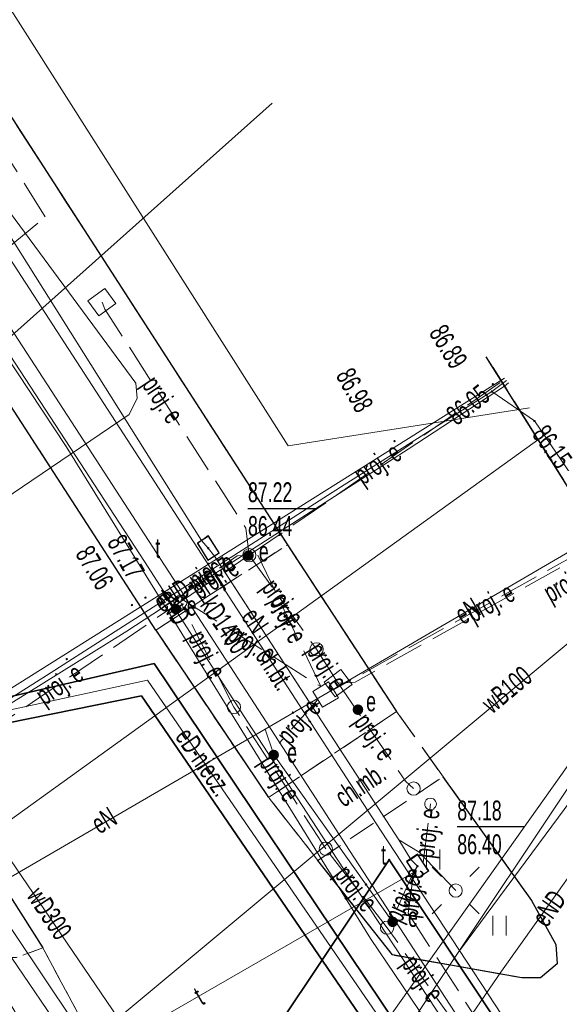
# Model space of a CAD drawing. Header units: metres. Extents: x 7504240 to 7504745, y 5782869 to 5783359.
# Tile 90 of 93: x 7504699 to 7504719, y 5783155 to 5783192. Entities that reach past the tile are written whole.
import ezdxf
from ezdxf.enums import TextEntityAlignment as Align

# ---------------------------------------------------------------- set-up
doc = ezdxf.new("R2010")
doc.units = ezdxf.units.M
doc.header["$MEASUREMENT"] = 0
for name, pattern in [('1.0_0.5', [1.5, 1, -0.5]), ('1.5_0.5', [2, 1.5, -0.5]), ('219-500', [0]), ('egug-500', [1, 0.5, -0.5]), ('l219_500', [0]), ('l32_500', [0])]:
    doc.linetypes.add(name, pattern=pattern)
doc.layers.get('0').update_dxf_attribs({"color": 2, "linetype": 'CONTINUOUS', "lineweight": 5})
for name, color, linetype in [('203-punkt graniczny', 7, 'CONTINUOUS'), ('216-obręb ewidencyjny', 7, 'CONTINUOUS'), ('218-kontur użytku gruntowego', 7, 'CONTINUOUS'), ('219-działka ewidencyjna', 7, 'CONTINUOUS'), ('chodnik', 7, 'CONTINUOUS'), ('chodnik-Atr17', 7, 'CONTINUOUS'), ('elektroenergetyczne urządzenie techniczne', 7, 'CONTINUOUS'), ('elektroenergetyczne urządzenie techniczne - ob. projektowany', 7, 'CONTINUOUS'), ('elektroenergetyczne urządzenie techniczne-Atr17', 7, 'CONTINUOUS'), ('jezdnia', 7, 'CONTINUOUS'), ('komora podziemna', 7, 'CONTINUOUS'), ('krawężnik', 7, 'CONTINUOUS'), ('latarnia', 7, 'CONTINUOUS'), ('obudowa ochronna przewodu', 7, 'CONTINUOUS'), ('pikieta sztuczna', 7, 'CONTINUOUS'), ('pikieta sztuczna-Atr2', 7, 'CONTINUOUS'), ('przewód elektroenergetyczny podziemny', 7, 'CONTINUOUS'), ('przewód elektroenergetyczny podziemny - ob. projektowany', 7, 'CONTINUOUS'), ('przewód elektroenergetyczny podziemny - ob. projektowany-Atr1', 7, 'CONTINUOUS'), ('przewód elektroenergetyczny podziemny-Atr1', 7, 'CONTINUOUS'), ('przewód gazowy', 7, 'CONTINUOUS'), ('przewód kanalizacyjny', 7, 'CONTINUOUS'), ('przewód kanalizacyjny-Atr1', 7, 'CONTINUOUS'), ('przewód telekomunikacyjny podziemny', 7, 'CONTINUOUS'), ('przewód telekomunikacyjny podziemny-Atr1', 7, 'CONTINUOUS'), ('przewód wodociągowy', 7, 'CONTINUOUS'), ('przewód wodociągowy-Atr1', 7, 'CONTINUOUS'), ('rzędna', 7, 'CONTINUOUS'), ('rzędna-Atr2', 7, 'CONTINUOUS'), ('rzędna-Atr3', 7, 'CONTINUOUS'), ('słup przewodów napowietrznych - ob. projektowany', 7, 'CONTINUOUS'), ('trawnik', 7, 'CONTINUOUS'), ('właz do komory lub kanału - prostokątny', 7, 'CONTINUOUS'), ('właz do komory lub kanału - prostokątny-Atr17', 7, 'CONTINUOUS')]:
    doc.layers.add(name, color=color, linetype=linetype)
doc.styles.get("Standard").update_dxf_attribs({"font": 'Working1250', "width": 0.75})

# ---------------------------------------------------------------- blocks, each defined once
blk = doc.blocks.new('PW01')
at = {"linetype": 'Continuous', "lineweight": 13}
h = blk.add_hatch(color=0, dxfattribs=at)
edge = h.paths.add_edge_path()
edge.add_arc((0, 0), 0.045, 0, 360)
blk = doc.blocks.new('US25')
at = {"linetype": 'Continuous', "lineweight": 0}
h = blk.add_hatch(color=0, dxfattribs=at)
edge = h.paths.add_edge_path()
edge.add_arc((0, 0), 0.2, 0, 360)
blk = doc.blocks.new('SUPWP')
at = {"color": 0, "linetype": 'Continuous'}
blk.add_lwpolyline([(-0.375, -0.25), (0.375, -0.25), (0.375, 0.25), (-0.375, 0.25)], close=True, dxfattribs=at)
blk = doc.blocks.new('SM01')
at = {"color": 0, "linetype": 'Continuous', "lineweight": 13}
for p, q in [((-0.53, 0.531), (-0.883, 0.884)), ((0.531, 0.531), (0.884, 0.884)), ((-0.53, -0.53), (-0.883, -0.883)), ((0.531, -0.53), (0.884, -0.883))]:
    blk.add_line(p, q, dxfattribs=at)
blk.add_circle((0, 0), 0.25, dxfattribs=at)
blk = doc.blocks.new('TU04')
at = {"color": 0, "linetype": 'Continuous', "lineweight": 13}
for p, q in [((0, 0), (0, 0.75)), ((0.5, 0), (0.5, 0.75))]:
    blk.add_line(p, q, dxfattribs=at)
blk = doc.blocks.new('US15')
at = {"color": 0, "linetype": 'Continuous', "lineweight": 13}
blk.add_circle((0, 0), 0.25, dxfattribs=at)
blk = doc.blocks.new('203')
at = {"linetype": 'Continuous', "lineweight": 0}
h = blk.add_hatch(color=0, dxfattribs=at)
edge = h.paths.add_edge_path()
edge.add_arc((0, 0), 0.045, 0, 360)

msp = doc.modelspace()

# ---------------------------------------------------------------- linework, layer by layer
at = {"layer": '216-obręb ewidencyjny', "color": 7, "linetype": 'l32_500', "lineweight": 35, "flags": 128}
for points in [[(7504712.79, 5783160.36), (7504699.35, 5783140.26)], [(7504731.201, 5783132.665), (7504712.79, 5783160.36)]]:
    msp.add_lwpolyline(points, dxfattribs=at)
at = {"layer": '218-kontur użytku gruntowego', "color": 3, "linetype": 'egug-500', "lineweight": 18, "flags": 128}
for points in [[(7504699.35, 5783140.26), (7504712.79, 5783160.36)], [(7504712.79, 5783160.36), (7504731.201, 5783132.665)]]:
    msp.add_lwpolyline(points, dxfattribs=at)
at = {"layer": '219-działka ewidencyjna', "color": 7, "linetype": 'l219_500', "lineweight": 18, "flags": 128}
for points in [[(7504712.79, 5783160.36), (7504699.35, 5783140.26)], [(7504731.201, 5783132.665), (7504712.79, 5783160.36)]]:
    msp.add_lwpolyline(points, dxfattribs=at)
at = {"layer": '219-działka ewidencyjna', "color": 7, "linetype": '219-500', "lineweight": 18, "flags": 128}
for points in [[(7504699.35, 5783140.26), (7504712.79, 5783160.36)], [(7504712.79, 5783160.36), (7504731.201, 5783132.665)]]:
    msp.add_lwpolyline(points, dxfattribs=at)
at = {"layer": 'chodnik', "color": 7, "linetype": '1.0_0.5', "lineweight": 18, "flags": 128}
for points in [[(7504584.26, 5783329.8), (7504584.76, 5783329.76), (7504585.26, 5783329.68), (7504585.74, 5783329.56), (7504586.22, 5783329.41), (7504586.33, 5783329.37), (7504586.79, 5783329.18), (7504587.24, 5783328.95), (7504587.67, 5783328.7), (7504588.08, 5783328.41), (7504588.46, 5783328.09), (7504588.83, 5783327.75), (7504588.99, 5783327.58), (7504607.24, 5783299.95), (7504609.35, 5783296.76), (7504629.22, 5783266.51), (7504632.21, 5783261.86), (7504640.76, 5783248.61), (7504694.57, 5783165.13), (7504699.72, 5783157.04), (7504698.72, 5783156.67), (7504697.66, 5783156.67), (7504696.73, 5783157.01), (7504695.96, 5783157.63), (7504695.43, 5783158.47), (7504650.61, 5783227.78), (7504647.37, 5783232.09), (7504632.32, 5783256.12), (7504623.51, 5783269.83), (7504602.38, 5783300.49), (7504606.32, 5783300.05), (7504588.44, 5783327.17), (7504588.12, 5783327.5), (7504587.77, 5783327.85), (7504587.38, 5783328.16), (7504586.97, 5783328.45), (7504586.53, 5783328.69), (7504586.08, 5783328.9), (7504585.75, 5783329.02), (7504585.27, 5783329.16), (7504584.78, 5783329.26), (7504584.28, 5783329.31), (7504583.78, 5783329.32), (7504583.28, 5783329.29), (7504582.79, 5783329.22), (7504582.62, 5783329.18), (7504582.28, 5783329.61), (7504582.77, 5783329.71), (7504583.27, 5783329.78), (7504583.76, 5783329.81)], [(7504697.28, 5783140.66), (7504697, 5783142.25), (7504696.26, 5783143.61), (7504694.91, 5783146.41), (7504694.42, 5783149.75), (7504694.33, 5783152.64), (7504693.73, 5783155.47), (7504692.66, 5783158.08), (7504691.15, 5783160.47), (7504690.46, 5783161.54), (7504682.63, 5783173.76), (7504681.69, 5783175.22), (7504677.1, 5783182.38), (7504648.58, 5783226.38), (7504645.38, 5783230.61), (7504630.15, 5783254.92), (7504621.39, 5783268.45), (7504604.89, 5783292.4), (7504593.34, 5783309.31), (7504595.39, 5783310.74), (7504602.38, 5783300.49), (7504623.51, 5783269.83), (7504632.32, 5783256.12), (7504647.37, 5783232.09), (7504650.61, 5783227.78), (7504695.43, 5783158.47), (7504695.96, 5783157.63), (7504696.73, 5783157.01), (7504697.66, 5783156.67), (7504698.72, 5783156.67), (7504699.72, 5783157.04), (7504701.15, 5783154.36), (7504699.43, 5783153.28), (7504698.21, 5783151.65), (7504697.65, 5783149.69), (7504697.8, 5783147.77), (7504698.59, 5783146.02), (7504699.92, 5783144.64)], [(7504708.24, 5783162.71), (7504703.98, 5783169.03), (7504708.95, 5783172.26), (7504713.07, 5783165.96)], [(7504708.24, 5783162.71), (7504713.07, 5783165.96), (7504714.82, 5783163.5), (7504710.1, 5783160.34)]]:
    msp.add_lwpolyline(points, close=True, dxfattribs=at)
msp.add_lwpolyline([(7504722.433, 5783172.273), (7504721.43, 5783171.56), (7504719.55, 5783174.42), (7504716.455, 5783179.356)], dxfattribs=at)
at = {"layer": 'elektroenergetyczne urządzenie techniczne - ob. projektowany', "color": 1, "linetype": 'Continuous', "lineweight": 18, "flags": 128}
for points in [[(7504701.83, 5783180.9), (7504701.42, 5783181.46), (7504702.06, 5783181.93), (7504702.47, 5783181.37)], [(7504710.75, 5783166.51), (7504710.33, 5783167.07), (7504710.97, 5783167.55), (7504711.39, 5783166.98)], [(7504710.5, 5783167.08), (7504710.87, 5783166.48), (7504710.27, 5783166.12), (7504709.91, 5783166.72)], [(7504714.57, 5783162.47), (7504714.56, 5783162.41), (7504714.54, 5783162.36), (7504714.5, 5783162.32), (7504714.46, 5783162.28), (7504714.4, 5783162.26), (7504714.35, 5783162.25), (7504714.29, 5783162.26), (7504714.24, 5783162.28), (7504714.19, 5783162.32), (7504714.16, 5783162.36), (7504714.14, 5783162.41), (7504714.13, 5783162.47), (7504714.14, 5783162.53), (7504714.16, 5783162.58), (7504714.19, 5783162.63), (7504714.24, 5783162.66), (7504714.29, 5783162.68), (7504714.35, 5783162.69), (7504714.4, 5783162.68), (7504714.46, 5783162.66), (7504714.5, 5783162.63), (7504714.54, 5783162.58), (7504714.56, 5783162.53)]]:
    msp.add_lwpolyline(points, close=True, dxfattribs=at)
at = {"layer": 'jezdnia', "color": 7, "linetype": '1.5_0.5', "lineweight": 18, "flags": 128}
for points in [[(7504721.281, 5783124.329), (7504710.4, 5783140.84), (7504707.9, 5783139.18), (7504707.15, 5783140), (7504706.85, 5783140.22), (7504706.58, 5783140.4), (7504706.25, 5783140.51), (7504705.88, 5783140.52), (7504705.56, 5783140.39), (7504704.13, 5783138.46), (7504697.66, 5783141.85), (7504698.65, 5783144.15), (7504698.87, 5783144.8), (7504699.77, 5783147.45), (7504699.97, 5783149.96), (7504699.88, 5783150.96), (7504701.77, 5783150.87), (7504701.76, 5783151.99), (7504701.15, 5783154.36), (7504699.72, 5783157.04), (7504694.57, 5783165.13), (7504640.76, 5783248.61), (7504632.21, 5783261.86), (7504629.22, 5783266.51), (7504609.35, 5783296.76), (7504588.99, 5783327.58), (7504588.83, 5783327.75), (7504588.46, 5783328.09), (7504588.08, 5783328.41), (7504587.67, 5783328.7), (7504587.24, 5783328.95), (7504586.79, 5783329.18), (7504586.33, 5783329.37), (7504586.22, 5783329.41), (7504585.74, 5783329.56), (7504585.26, 5783329.68), (7504584.76, 5783329.76), (7504584.26, 5783329.8), (7504583.76, 5783329.81), (7504583.27, 5783329.78), (7504582.77, 5783329.71), (7504582.28, 5783329.61), (7504580.26, 5783328.03), (7504579.4, 5783326.65), (7504578.86, 5783325.39), (7504578.36, 5783323.84), (7504578.56, 5783322.04), (7504579.94, 5783319.98), (7504580.88, 5783318.49), (7504577.57, 5783316.99), (7504574.98, 5783320.15), (7504567.49, 5783329.3), (7504572.18, 5783333.11), (7504574.6, 5783335.03), (7504576.32, 5783337.09), (7504576.55, 5783337.47), (7504576.79, 5783337.92), (7504577, 5783338.37), (7504577.18, 5783338.83), (7504577.34, 5783339.31), (7504577.47, 5783339.79), (7504577.58, 5783340.28), (7504577.65, 5783340.77), (7504577.7, 5783341.27), (7504577.72, 5783341.77), (7504577.71, 5783342.27), (7504577.69, 5783342.63), (7504577.63, 5783343.13), (7504577.54, 5783343.62), (7504577.444, 5783344.05)], [(7504634.397, 5783276.574), (7504637.72, 5783271.55), (7504679.26, 5783207.25), (7504703.98, 5783169.03), (7504708.24, 5783162.71), (7504710.1, 5783160.34), (7504712.91, 5783156.77), (7504717.79, 5783155.9), (7504718.5, 5783155.91), (7504719.13, 5783156.44), (7504719.08, 5783157.16), (7504718.16, 5783158.83), (7504713.07, 5783165.96), (7504708.95, 5783172.26), (7504684.13, 5783210.71), (7504673.14, 5783228.02), (7504665.828, 5783239.336)], [(7504716.455, 5783179.356), (7504719.55, 5783174.42), (7504721.43, 5783171.56), (7504723.1, 5783169.04), (7504726.99, 5783163.02), (7504728.66, 5783160.52), (7504736.56, 5783148.64), (7504737.38, 5783147.31), (7504737.86, 5783146.62), (7504738.11, 5783146.36), (7504738.29, 5783146.25), (7504738.51, 5783146.08), (7504738.72, 5783145.95), (7504738.94, 5783145.84), (7504739.28, 5783145.75), (7504739.58, 5783145.73), (7504740.03, 5783145.7), (7504740.74, 5783145.79), (7504741.18, 5783145.9), (7504741.4, 5783145.98), (7504741.74, 5783146.13), (7504742.33, 5783146.45), (7504743.569, 5783147.231)]]:
    msp.add_lwpolyline(points, dxfattribs=at)
msp.add_lwpolyline([(7504679.26, 5783207.25), (7504684.13, 5783210.71), (7504708.95, 5783172.26), (7504703.98, 5783169.03)], close=True, dxfattribs=at)
at = {"layer": 'komora podziemna', "color": 30, "linetype": 'Continuous', "lineweight": 18, "flags": 128}
for points in [[(7504705.96, 5783171.68), (7504705.56, 5783172.31), (7504705.71, 5783172.42), (7504705.96, 5783172.61), (7504706.37, 5783171.95), (7504706.19, 5783171.83)], [(7504713.86, 5783159.67), (7504713.71, 5783159.88), (7504713.46, 5783160.28), (7504713.61, 5783160.38), (7504713.86, 5783160.55), (7504714.29, 5783159.94)]]:
    msp.add_lwpolyline(points, close=True, dxfattribs=at)
at = {"layer": 'krawężnik', "color": 7, "linetype": 'Continuous', "lineweight": 25, "flags": 128}
for points in [[(7504703.98, 5783169.03), (7504679.26, 5783207.25), (7504637.72, 5783271.55), (7504634.397, 5783276.574)], [(7504665.828, 5783239.336), (7504673.14, 5783228.02), (7504684.13, 5783210.71), (7504708.95, 5783172.26)], [(7504721.43, 5783171.56), (7504719.55, 5783174.42), (7504716.455, 5783179.356)], [(7504708.95, 5783172.26), (7504713.07, 5783165.96)], [(7504703.98, 5783169.03), (7504708.24, 5783162.71)], [(7504694.57, 5783165.13), (7504699.72, 5783157.04)], [(7504714.82, 5783163.5), (7504718.16, 5783158.83), (7504719.08, 5783157.16), (7504719.13, 5783156.44), (7504718.5, 5783155.91), (7504717.79, 5783155.9)], [(7504717.79, 5783155.9), (7504712.91, 5783156.77), (7504710.1, 5783160.34)]]:
    msp.add_lwpolyline(points, dxfattribs=at)
at = {"layer": 'obudowa ochronna przewodu', "color": 0, "linetype": 'CONTINUOUS', "lineweight": 35}
for p, q in [((7504703.924, 5783167.768), (7504698.456, 5783166.513)), ((7504715.427, 5783150.627), (7504703.924, 5783167.768)), ((7504703.436, 5783166.552), (7504698.364, 5783165.527)), ((7504714.613, 5783150.213), (7504703.436, 5783166.552))]:
    msp.add_line(p, q, dxfattribs=at)
at = {"layer": 'przewód elektroenergetyczny podziemny', "color": 1, "linetype": 'Continuous', "lineweight": 18, "flags": 128}
for points in [[(7504717.14, 5783178.544), (7504706.27, 5783171.71), (7504694.63, 5783164.4), (7504692.93, 5783164.38), (7504684.13, 5783178.13), (7504683.45, 5783181.27), (7504680.1, 5783186.54), (7504679.12, 5783188.17), (7504676.51, 5783189.36), (7504663.99, 5783208.98), (7504663.88, 5783209.66)], [(7504718.085, 5783177.424), (7504708.98, 5783175.99), (7504691.79, 5783203.03)], [(7504718.085, 5783177.424), (7504708.98, 5783175.99), (7504691.79, 5783203.03)], [(7504698.27, 5783147.47), (7504698.39, 5783147.62), (7504698.44, 5783147.68), (7504699.49, 5783148.95), (7504700.36, 5783150.69), (7504701, 5783151.96), (7504700.94, 5783153.14), (7504698.13, 5783157.26), (7504697.35, 5783157.62), (7504696.35, 5783160.28), (7504696, 5783162.17), (7504696.78, 5783164.58), (7504695.35, 5783168.08), (7504691.14, 5783174.69), (7504686.83, 5783180.99), (7504685.6, 5783182.28), (7504683.29, 5783185.02), (7504682.3, 5783186.25), (7504681.51, 5783186.48), (7504678.01, 5783185.11), (7504677.23, 5783185.27), (7504669.13, 5783197.12)], [(7504698.45, 5783147.17), (7504700.1, 5783149.35), (7504700.71, 5783150.25), (7504701.93, 5783152.67), (7504696.5, 5783160.78), (7504697.19, 5783165.22), (7504695.45, 5783168.21), (7504690.19, 5783176.21), (7504686.79, 5783181.57), (7504685.59, 5783183.1), (7504682.61, 5783187.11), (7504677.42, 5783186.36), (7504676.67, 5783187.5), (7504673.14, 5783192.91)], [(7504692.2, 5783193.14), (7504690.35, 5783191.79), (7504694.53, 5783185.44), (7504703.56, 5783171.62), (7504707.45, 5783165.56), (7504710.82, 5783160.39), (7504718.9, 5783148.1), (7504720.21, 5783146.11)], [(7504728.025, 5783129.996), (7504727.85, 5783130.26), (7504727.44, 5783130.88), (7504722.75, 5783137.89), (7504716.96, 5783146.61), (7504715.65, 5783148.79), (7504715.13, 5783150.46), (7504703.67, 5783167.15), (7504698.5, 5783166.02), (7504696.71, 5783166.77), (7504692.11, 5783173.76), (7504686.95, 5783181.67), (7504683.01, 5783187.34), (7504685.57, 5783191.69)], [(7504717.289, 5783178.367), (7504717.14, 5783178.25), (7504713.51, 5783175.87), (7504707.06, 5783171.73), (7504702.89, 5783169), (7504693.94, 5783163.43), (7504691.17, 5783167.6), (7504685.55, 5783176.51), (7504682.5, 5783181.31), (7504682.42, 5783182.46), (7504680.09, 5783185.54), (7504679.48, 5783186.39)], [(7504717.212, 5783178.458), (7504716.66, 5783178.04), (7504710.95, 5783174.43), (7504699.86, 5783167.32), (7504694.36, 5783163.85), (7504694.65, 5783162.96)], [(7504716.66, 5783178.04), (7504718.27, 5783176.93), (7504721.55, 5783172.13), (7504723.11, 5783170.01), (7504723.76, 5783169.14), (7504724.09, 5783168.69), (7504727.61, 5783163.42), (7504732.21, 5783156.77), (7504742.149, 5783141.865)], [(7504708.11, 5783165.29), (7504721.62, 5783173.19), (7504721.648, 5783173.203)], [(7504715.3, 5783159.2), (7504713.92, 5783160.65), (7504713.15, 5783161.12), (7504706.27, 5783171.71)], [(7504655.29, 5783089.21), (7504661.5, 5783095.12), (7504666.71, 5783100.31), (7504670.47, 5783105.13), (7504675.73, 5783111.86), (7504691.27, 5783134.14), (7504697.35, 5783142.93), (7504702.1, 5783149.96), (7504702.51, 5783150.01), (7504705.41, 5783147.67), (7504706.6, 5783146.82), (7504707.08, 5783146.84), (7504707.47, 5783147.03), (7504708.6, 5783148.5), (7504721.91, 5783167.27), (7504723.11, 5783170.01)], [(7504724.57, 5783169.24), (7504715.48, 5783156.98)], [(7504725.777, 5783168.311), (7504724.75, 5783167.01), (7504717.03, 5783156.16), (7504704.01, 5783137.14), (7504701.46, 5783133.38), (7504701.09, 5783133.13)], [(7504697.27, 5783159), (7504708.11, 5783165.29), (7504708.43, 5783164.32), (7504712.92, 5783158.02)]]:
    msp.add_lwpolyline(points, dxfattribs=at)
at = {"layer": 'przewód elektroenergetyczny podziemny - ob. projektowany', "color": 1, "linetype": '1.5_0.5', "lineweight": 18, "flags": 128}
for points in [[(7504699.81, 5783184.64), (7504699.08, 5783185.81), (7504691.95, 5783196.94), (7504679.52, 5783216.24), (7504665.95, 5783237.25), (7504660.455, 5783245.702)], [(7504716.105, 5783119.979), (7504716, 5783120.14), (7504713.75, 5783123.59), (7504712.38, 5783126.09), (7504711.75, 5783127.07), (7504705.6, 5783137.2), (7504705.06, 5783137.95), (7504699.09, 5783145.9), (7504699.12, 5783146.84), (7504699.71, 5783152.89), (7504696.79, 5783157.77), (7504693.26, 5783163.44), (7504686.54, 5783173.58), (7504699.81, 5783184.64)], [(7504701.95, 5783181.42), (7504702.06, 5783181.15), (7504707.38, 5783172.88), (7504707.51, 5783171.86)], [(7504707.51, 5783171.86), (7504717.168, 5783178.511)], [(7504721.826, 5783172.992), (7504710.69, 5783166.78)], [(7504710.86, 5783167.03), (7504711.5, 5783167.07), (7504720.94, 5783172.34), (7504721.35, 5783172.87)], [(7504704.91, 5783170.1), (7504705.06, 5783170.47), (7504707.05, 5783171.84), (7504707.51, 5783171.86)], [(7504704.91, 5783170.1), (7504707.51, 5783171.86)], [(7504707.51, 5783171.86), (7504710.05, 5783168.31)], [(7504710.21, 5783166.9), (7504707.76, 5783172.02)], [(7504695.76, 5783163.89), (7504704.91, 5783170.1)], [(7504706.93, 5783166.13), (7504704.91, 5783170.1)], [(7504705.02, 5783170.17), (7504710.21, 5783166.9)], [(7504710.05, 5783168.31), (7504710.86, 5783167.03)], [(7504710.86, 5783167.03), (7504713.41, 5783163.33), (7504713.71, 5783163.05)], [(7504710.09, 5783166.42), (7504708.64, 5783164.77)], [(7504710.4, 5783160.78), (7504706.93, 5783166.13)], [(7504714.07, 5783160.26), (7504714.35, 5783162.47)], [(7504712.71, 5783157.8), (7504710.4, 5783160.78)], [(7504713.71, 5783159.89), (7504712.85, 5783157.99)], [(7504713.5, 5783158.35), (7504713.71, 5783159.88)], [(7504713.5, 5783158.35), (7504722.13, 5783145.02)], [(7504715.42, 5783153.97), (7504712.71, 5783157.8)]]:
    msp.add_lwpolyline(points, dxfattribs=at)
at = {"layer": 'przewód gazowy', "color": 52, "linetype": 'Continuous', "lineweight": 18, "flags": 128}
msp.add_lwpolyline([(7504655.76, 5783079.51), (7504662, 5783085.67), (7504673.66, 5783098.03), (7504676.04, 5783100.62), (7504681.62, 5783108.05), (7504687.92, 5783117.02), (7504710.74, 5783149.88), (7504723.81, 5783169.49)], dxfattribs=at)
at = {"layer": 'przewód kanalizacyjny', "color": 34, "linetype": 'CONTINUOUS', "lineweight": 18}
for p, q in [((7504687.311, 5783200.256), (7504711.177, 5783163.462)), ((7504686.129, 5783199.504), (7504710.003, 5783162.698)), ((7504711.177, 5783163.462), (7504712.466, 5783161.482)), ((7504710.003, 5783162.698), (7504711.294, 5783160.718)), ((7504712.466, 5783161.482), (7504725.843, 5783141.102)), ((7504711.294, 5783160.718), (7504724.277, 5783140.758))]:
    msp.add_line(p, q, dxfattribs=at)
at = {"layer": 'przewód kanalizacyjny', "color": 34, "linetype": 'Continuous', "lineweight": 18, "flags": 128}
msp.add_lwpolyline([(7504708.37, 5783188.934), (7504682.5, 5783165.85)], dxfattribs=at)
at = {"layer": 'przewód telekomunikacyjny podziemny', "color": 30, "linetype": 'Continuous', "lineweight": 18, "flags": 128}
for points in [[(7504729.491, 5783131.228), (7504720.06, 5783145.59), (7504712.08, 5783157.39), (7504700.6, 5783175.97), (7504684.94, 5783199.68), (7504664.43, 5783231.79), (7504652.42, 5783250.14), (7504642.94, 5783265.15), (7504639.05, 5783271.061)], [(7504655.188, 5783251.942), (7504655.96, 5783250.73), (7504664.36, 5783238.51), (7504680.44, 5783213.41), (7504693.5, 5783193.29), (7504697.56, 5783186.02), (7504703.23, 5783178.36), (7504703.28, 5783177.79), (7504702.98, 5783177.17), (7504690.14, 5783168.48), (7504689.9, 5783168.05), (7504689.92, 5783167.61), (7504706.86, 5783139.65), (7504718.548, 5783122.032)], [(7504705.96, 5783172.13), (7504705.71, 5783172.42), (7504694.21, 5783190.69), (7504691.48, 5783196), (7504680.27, 5783213.07), (7504675.45, 5783220.56), (7504659.81, 5783244.19), (7504659.67, 5783244.54)], [(7504718.84, 5783176.53), (7504690.84, 5783156.36), (7504690.47, 5783156.1)], [(7504713.86, 5783160.12), (7504713.61, 5783160.38), (7504713.15, 5783161.12), (7504706.19, 5783171.83), (7504705.96, 5783172.13)], [(7504697.36, 5783150.32), (7504697.49, 5783150.55), (7504713.71, 5783159.88), (7504713.86, 5783160.12)]]:
    msp.add_lwpolyline(points, dxfattribs=at)
at = {"layer": 'przewód wodociągowy', "color": 5, "linetype": 'Continuous', "lineweight": 18, "flags": 128}
for points in [[(7504633.65, 5783257.07), (7504643.04, 5783243.1), (7504653.59, 5783227.46), (7504663.48, 5783212.79), (7504671.62, 5783200.06), (7504682.23, 5783184.27), (7504702.56, 5783154.38)], [(7504702.56, 5783154.38), (7504723.09, 5783171.494)]]:
    msp.add_lwpolyline(points, dxfattribs=at)
at = {"layer": 'rzędna-Atr2', "color": 7, "flags": 128}
for points in [[(7504707.46, 5783173.632), (7504710.029, 5783173.632)], [(7504715.36, 5783161.616), (7504717.892, 5783161.616)]]:
    msp.add_lwpolyline(points, dxfattribs=at)
at = {"layer": 'trawnik', "color": 7, "linetype": '1.0_0.5', "lineweight": 18, "flags": 128}
msp.add_lwpolyline([(7504712.91, 5783156.77), (7504710.1, 5783160.34), (7504714.82, 5783163.5), (7504718.16, 5783158.83), (7504719.08, 5783157.16), (7504719.13, 5783156.44), (7504718.5, 5783155.91), (7504717.79, 5783155.9)], close=True, dxfattribs=at)

# ---------------------------------------------------------------- block references
at = {"layer": '203-punkt graniczny', "color": 7, "linetype": 'Continuous', "lineweight": 18}
msp.add_blockref('203', (7504712.79, 5783160.36), dxfattribs=at)
at = {"layer": 'elektroenergetyczne urządzenie techniczne', "color": 1, "linetype": 'Continuous', "lineweight": 18}
for p in [(7504707.48, 5783171.85), (7504704.74, 5783169.83), (7504711.61, 5783166.03), (7504708.43, 5783164.32), (7504712.92, 5783158.02)]:
    msp.add_blockref('US25', p, dxfattribs=at)
at = {"layer": 'latarnia', "color": 7, "linetype": 'Continuous', "lineweight": 18}
msp.add_blockref('SM01', (7504715.3, 5783159.2), dxfattribs=at)
at = {"layer": 'pikieta sztuczna', "color": 7, "linetype": 'Continuous', "lineweight": 13}
for p in [(7504716.7, 5783178.32), (7504712.99, 5783176.17), (7504703.59, 5783170.26), (7504703.08, 5783169.98), (7504700.62, 5783167.94)]:
    msp.add_blockref('PW01', p, dxfattribs=at)
at = {"layer": 'rzędna', "color": 1, "linetype": 'Continuous', "lineweight": 18}
for p in [(7504716.66, 5783178.04), (7504718.27, 5783176.93)]:
    msp.add_blockref('PW01', p, dxfattribs=at)
at = {"layer": 'rzędna', "color": 30, "linetype": 'Continuous', "lineweight": 18}
for p, rotation in [((7504705.96, 5783172.13), 122.229), ((7504713.86, 5783160.12), 123.266)]:
    msp.add_blockref('PW01', p, dxfattribs=dict(at, rotation=rotation))
at = {"layer": 'słup przewodów napowietrznych - ob. projektowany', "color": 3, "linetype": 'Continuous', "lineweight": 18, "rotation": 90}
for p in [(7504707.51, 5783171.86), (7504704.91, 5783170.1), (7504710.05, 5783168.31), (7504706.93, 5783166.13), (7504713.71, 5783163.05), (7504710.4, 5783160.78), (7504712.71, 5783157.8)]:
    msp.add_blockref('US15', p, dxfattribs=at)
at = {"layer": 'trawnik', "color": 7, "linetype": 'Continuous', "lineweight": 18}
for p in [(7504714.199, 5783159.999), (7504716.699, 5783157.499)]:
    msp.add_blockref('TU04', p, dxfattribs=at)
at = {"layer": 'właz do komory lub kanału - prostokątny', "color": 7, "linetype": 'Continuous', "lineweight": 18}
for p, rotation in [((7504705.96, 5783172.13), 122.228), ((7504713.86, 5783160.12), 123.265)]:
    msp.add_blockref('SUPWP', p, dxfattribs=dict(at, rotation=rotation))

# ---------------------------------------------------------------- texts
at = {"layer": 'chodnik-Atr17', "color": 7, "width": 0.667}
for s, rotation, p in [('ch.bt.', 302.997, (7504708.47, 5783167.57)), ('ch.mb.', 33.799, (7504711.7, 5783163.19))]:
    msp.add_text(s, height=0.75, rotation=rotation, dxfattribs=at).set_placement(p, align=Align.MIDDLE_CENTER)
at = {"layer": 'elektroenergetyczne urządzenie techniczne-Atr17', "color": 1, "width": 0.667}
for p in [(7504707.87, 5783171.63), (7504705.15, 5783169.58), (7504711.92, 5783165.97), (7504708.94, 5783164.03), (7504713.5, 5783157.83)]:
    msp.add_text('e', height=0.75, dxfattribs=at).set_placement(p)
at = {"layer": 'pikieta sztuczna-Atr2', "color": 7, "width": 0.667}
for s, rotation, p in [('86.89', 301.388, (7504714.272, 5783180.257)), ('86.98', 298.748, (7504710.759, 5783178.649)), ('87.17', 299.12, (7504702.125, 5783172.353)), ('87.06', 300.996, (7504700.922, 5783171.916))]:
    msp.add_text(s, height=0.75, rotation=rotation, dxfattribs=at).set_placement(p)
at = {"layer": 'przewód elektroenergetyczny podziemny - ob. projektowany-Atr1', "color": 1, "width": 0.667}
for rotation, p in [(303.7, (7504704.25, 5783177.74)), (34.559, (7504712.35, 5783175.32)), (34.545, (7504706.08, 5783171.172)), (34.095, (7504706.21, 5783170.98)), (29.17, (7504719.52, 5783170.83)), (-54.417, (7504708.78, 5783170.085)), (29.133, (7504716.61, 5783170.08)), (-64.428, (7504708.985, 5783169.46)), (-32.213, (7504707.615, 5783168.535)), (-63.032, (7504705.92, 5783168.115)), (-57.674, (7504710.455, 5783167.67)), (34.164, (7504700.335, 5783166.995)), (48.691, (7504709.365, 5783165.595)), (-55.426, (7504712.251, 5783165.011)), (-57.033, (7504708.665, 5783163.455)), (82.779, (7504714.21, 5783161.365)), (-52.218, (7504711.555, 5783159.29)), (65.647, (7504713.28, 5783158.94)), (82.185, (7504713.605, 5783159.115)), (-54.718, (7504714.065, 5783155.885))]:
    msp.add_text('proj. e', height=0.75, rotation=rotation, dxfattribs=at).set_placement(p, align=Align.MIDDLE_CENTER)
at = {"layer": 'przewód elektroenergetyczny podziemny-Atr1', "color": 1, "width": 0.667}
for s, rotation, p in [('eND-niecz.', 32.665, (7504705.409, 5783170.877)), ('eND', 303.666, (7504704.657, 5783169.909)), ('eN', 30.317, (7504715.748, 5783169.756)), ('eN', 303.98, (7504707.731, 5783169.394)), ('eD-niecz.', -55.525, (7504705.793, 5783164.057)), ('eN', 30.872, (7504702.026, 5783161.854)), ('eND', 54.584, (7504718.817, 5783158.534))]:
    msp.add_text(s, height=0.75, rotation=rotation, dxfattribs=at).set_placement(p, align=Align.MIDDLE_CENTER)
at = {"layer": 'przewód kanalizacyjny-Atr1', "color": 34, "width": 0.667}
msp.add_text('kD1400', height=0.75, rotation=303.931, dxfattribs=at).set_placement((7504706.582, 5783169.231), align=Align.MIDDLE_CENTER)
at = {"layer": 'przewód telekomunikacyjny podziemny-Atr1', "color": 30, "width": 0.667}
for rotation, p in [(35.764, (7504708.976, 5783169.431)), (303.908, (7504709.896, 5783166.112)), (29.908, (7504705.604, 5783155.218))]:
    msp.add_text('t', height=0.75, rotation=rotation, dxfattribs=at).set_placement(p, align=Align.MIDDLE_CENTER)
at = {"layer": 'przewód wodociągowy-Atr1', "color": 5, "width": 0.667}
for s, rotation, p in [('wB100', 39.821, (7504717.225, 5783166.789)), ('wD300', 303.58, (7504699.969, 5783158.343))]:
    msp.add_text(s, height=0.75, rotation=rotation, dxfattribs=at).set_placement(p, align=Align.MIDDLE_CENTER)
at = {"layer": 'rzędna-Atr2', "color": 1, "width": 0.667}
for s, rotation, p in [('86.05', 38.395, (7504715.104, 5783177.026)), ('86.15', 305.818, (7504718.459, 5783176.637))]:
    msp.add_text(s, height=0.75, rotation=rotation, dxfattribs=at).set_placement(p, align=Align.MIDDLE_LEFT)
at = {"layer": 'rzędna-Atr2', "color": 30, "width": 0.667}
for s, p in [('87.22', (7504707.46, 5783173.64)), ('87.18', (7504715.36, 5783161.624))]:
    msp.add_text(s, height=0.75, dxfattribs=at).set_placement(p, align=Align.BOTTOM_LEFT)
at = {"layer": 'rzędna-Atr3', "color": 30, "width": 0.667}
for s, p in [('86.44', (7504707.46, 5783172.365)), ('86.40', (7504715.36, 5783160.349))]:
    msp.add_text(s, height=0.75, dxfattribs=at).set_placement(p, align=Align.BOTTOM_LEFT)
at = {"layer": 'właz do komory lub kanału - prostokątny-Atr17', "color": 7, "width": 0.667}
for p in [(7504703.96, 5783172.132), (7504712.487, 5783160.556)]:
    msp.add_text('t', height=0.75, dxfattribs=at).set_placement(p, align=Align.MIDDLE_LEFT)

doc.saveas('drawing.dxf')
